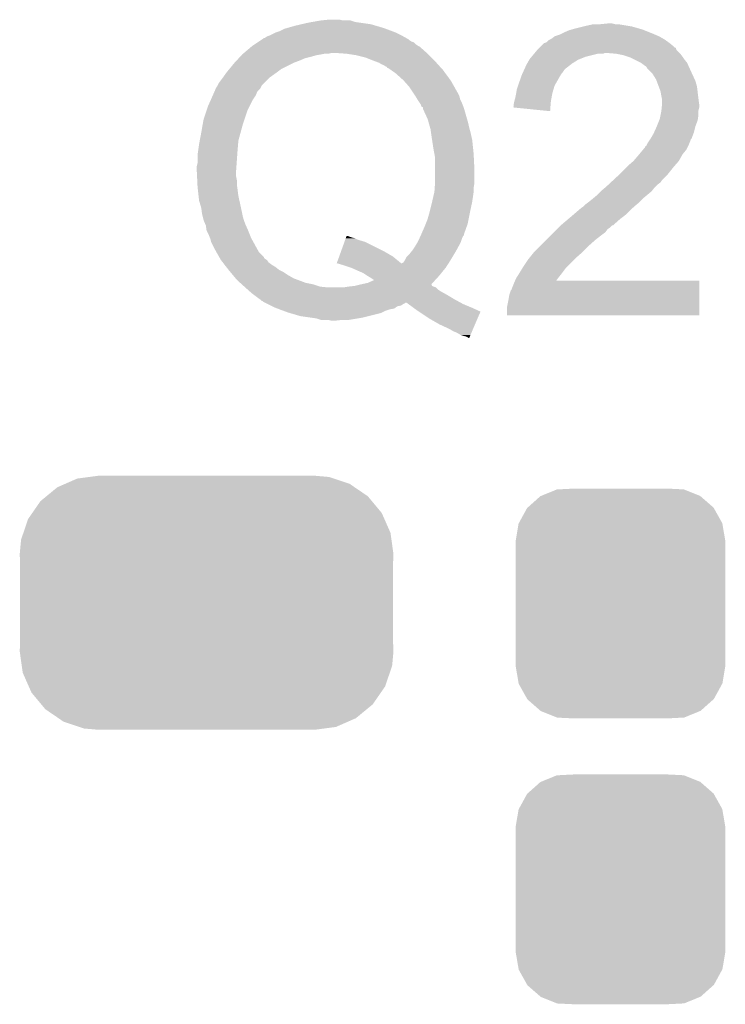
# Model space of a CAD drawing. Extents: x -0.05 to 0.95, y -0.15 to 1.54.
# Tile 20 of 44: x 0.62 to 0.71, y 0.4 to 0.53. Entities that reach past the tile are written whole.
import ezdxf

# ---------------------------------------------------------------- set-up
doc = ezdxf.new("R2010")
doc.units = 0
doc.layers.get('0').update_dxf_attribs({"linetype": 'CONTINUOUS'})
doc.layers.add('HOD_CAP_2_CLICK_V101_GTO', color=14, linetype='CONTINUOUS')
doc.layers.add('HOD_CAP_2_CLICK_V101_GTS', color=12, linetype='CONTINUOUS')

# ---------------------------------------------------------------- blocks, each defined once
blk = doc.blocks.new('CUSTOM_55')
for points in [[(-0.01052, 0.01422), (-0.00841, 0.01508), (0.01054, 0.01422), (0.00839, 0.01508)], [(-0.00841, 0.01508), (-0.00819, 0.01509), (0.00839, 0.01508), (0.00836, 0.01509)], [(-0.00819, 0.01509), (-0.00607, 0.0152), (0.00836, 0.01509), (0.00607, 0.0152)], [(-0.01229, 0.01267), (-0.01059, 0.01419), (0.01231, 0.01267), (0.01057, 0.01419)], [(-0.01059, 0.01419), (-0.01052, 0.01422), (0.01057, 0.01419), (0.01054, 0.01422)], [(-0.01344, 0.01062), (-0.01234, 0.01263), (0.01345, 0.01062), (0.01233, 0.01263)], [(-0.01234, 0.01263), (-0.01229, 0.01267), (0.01233, 0.01263), (0.01231, 0.01267)], [(-0.01385, 0.0083), (-0.01347, 0.01057), (0.01385, 0.0083), (0.01346, 0.01057)], [(-0.01347, 0.01057), (-0.01344, 0.01062), (0.01346, 0.01057), (0.01345, 0.01062)], [(-0.01385, 0.00825), (-0.01385, 0.0083), (0.01385, 0.00825), (0.01385, 0.0083)], [(-0.01385, -0.00825), (-0.01385, 0.00825), (0.01385, -0.00825), (0.01385, 0.00825)], [(-0.01385, -0.0083), (-0.01385, -0.00825), (0.01385, -0.0083), (0.01385, -0.00825)], [(-0.01346, -0.01057), (-0.01385, -0.0083), (0.01347, -0.01057), (0.01385, -0.0083)], [(-0.01345, -0.01062), (-0.01346, -0.01057), (0.01344, -0.01062), (0.01347, -0.01057)], [(-0.01233, -0.01263), (-0.01345, -0.01062), (0.01234, -0.01263), (0.01344, -0.01062)], [(-0.01231, -0.01267), (-0.01233, -0.01263), (0.01229, -0.01267), (0.01234, -0.01263)], [(-0.01057, -0.01419), (-0.01231, -0.01267), (0.01059, -0.01419), (0.01229, -0.01267)], [(-0.01054, -0.01422), (-0.01057, -0.01419), (0.01052, -0.01422), (0.01059, -0.01419)], [(-0.00839, -0.01508), (-0.01054, -0.01422), (0.00841, -0.01508), (0.01052, -0.01422)], [(-0.00836, -0.01509), (-0.00839, -0.01508), (0.00819, -0.01509), (0.00841, -0.01508)], [(-0.00607, -0.0152), (-0.00836, -0.01509), (0.00607, -0.0152), (0.00819, -0.01509)]]:
    blk.add_solid(points)
blk = doc.blocks.new('CUSTOM_56')
for points in [[(-0.01974, 0.01526), (-0.0187, 0.01572), (0.01958, 0.01526), (0.01892, 0.01572)], [(-0.0187, 0.01572), (-0.0171, 0.01642), (0.01892, 0.01572), (0.01682, 0.01642)], [(-0.0171, 0.01642), (-0.01554, 0.01663), (0.01682, 0.01642), (0.01619, 0.01663)], [(-0.01554, 0.01663), (-0.01425, 0.0168), (0.01619, 0.01663), (0.01425, 0.0168)], [(-0.02116, 0.01409), (-0.01974, 0.01526), (0.0213, 0.01409), (0.01958, 0.01526)], [(-0.02303, 0.01188), (-0.02196, 0.01343), (0.02314, 0.01188), (0.02185, 0.01343)], [(-0.02196, 0.01343), (-0.02116, 0.01409), (0.02185, 0.01343), (0.0213, 0.01409)], [(-0.02359, 0.01107), (-0.02303, 0.01188), (0.0235, 0.01107), (0.02314, 0.01188)], [(-0.02421, 0.00925), (-0.02359, 0.01107), (0.0243, 0.00925), (0.0235, 0.01107)], [(-0.02452, 0.00834), (-0.02421, 0.00925), (0.02443, 0.00834), (0.0243, 0.00925)], [(-0.0247, 0.0064), (-0.02452, 0.00834), (0.0247, 0.0064), (0.02443, 0.00834)], [(-0.02465, 0.00538), (-0.0247, 0.0064), (0.02465, 0.00538), (0.0247, 0.0064)], [(-0.02465, -0.00538), (-0.02465, 0.00538), (0.02465, -0.00538), (0.02465, 0.00538)], [(-0.0247, -0.0064), (-0.02465, -0.00538), (0.0247, -0.0064), (0.02465, -0.00538)], [(-0.02443, -0.00834), (-0.0247, -0.0064), (0.02452, -0.00834), (0.0247, -0.0064)], [(-0.0243, -0.00925), (-0.02443, -0.00834), (0.02421, -0.00925), (0.02452, -0.00834)], [(-0.0235, -0.01107), (-0.0243, -0.00925), (0.02359, -0.01107), (0.02421, -0.00925)], [(-0.02314, -0.01188), (-0.0235, -0.01107), (0.02303, -0.01188), (0.02359, -0.01107)], [(-0.02185, -0.01343), (-0.02314, -0.01188), (0.02196, -0.01343), (0.02303, -0.01188)], [(-0.0213, -0.01409), (-0.02185, -0.01343), (0.02116, -0.01409), (0.02196, -0.01343)], [(-0.01958, -0.01526), (-0.0213, -0.01409), (0.01974, -0.01526), (0.02116, -0.01409)], [(-0.01892, -0.01572), (-0.01958, -0.01526), (0.0187, -0.01572), (0.01974, -0.01526)], [(-0.01682, -0.01642), (-0.01892, -0.01572), (0.0171, -0.01642), (0.0187, -0.01572)], [(-0.01619, -0.01663), (-0.01682, -0.01642), (0.01554, -0.01663), (0.0171, -0.01642)], [(-0.01425, -0.0168), (-0.01619, -0.01663), (0.01425, -0.0168), (0.01554, -0.01663)]]:
    blk.add_solid(points)

msp = doc.modelspace()

# ---------------------------------------------------------------- linework, layer by layer
at = {"layer": 'HOD_CAP_2_CLICK_V101_GTO'}
for points in [[(0.65295, 0.526), (0.654, 0.5263), (0.6657, 0.526), (0.66468, 0.5263)], [(0.654, 0.5263), (0.65485, 0.5265), (0.66468, 0.5263), (0.664, 0.5265)], [(0.65485, 0.5265), (0.6557, 0.5267), (0.664, 0.5265), (0.6626, 0.5267)], [(0.6557, 0.5267), (0.65627, 0.5268), (0.6626, 0.5267), (0.6619, 0.5268)], [(0.65627, 0.5268), (0.6574, 0.527), (0.6619, 0.5268), (0.6613, 0.527)], [(0.6574, 0.527), (0.6584, 0.5271), (0.6603, 0.527), (0.6599, 0.5271)], [(0.6574, 0.527), (0.6574, 0.527), (0.6613, 0.527), (0.6603, 0.527)], [(0.6909, 0.5259), (0.6921, 0.5262), (0.69955, 0.5259), (0.6985, 0.5262)], [(0.6921, 0.5262), (0.6925, 0.5263), (0.6985, 0.5262), (0.6979, 0.5263)], [(0.6925, 0.5263), (0.6934, 0.5265), (0.6979, 0.5263), (0.6967, 0.5265)], [(0.6943, 0.5265), (0.6953, 0.5266), (0.6963, 0.5265), (0.6959, 0.5266)], [(0.65, 0.5247), (0.6503, 0.5249), (0.66864, 0.5247), (0.66828, 0.5249)], [(0.6503, 0.5249), (0.6506, 0.525), (0.66828, 0.5249), (0.6681, 0.525)], [(0.6506, 0.525), (0.6514, 0.5254), (0.6681, 0.525), (0.6673, 0.5254)], [(0.6514, 0.5254), (0.652, 0.5256), (0.6673, 0.5254), (0.66677, 0.5256)], [(0.652, 0.5256), (0.6526, 0.5259), (0.66677, 0.5256), (0.66597, 0.5259)], [(0.6526, 0.5259), (0.65295, 0.526), (0.66597, 0.5259), (0.6657, 0.526)], [(0.6879, 0.5246), (0.6883, 0.5249), (0.70263, 0.5246), (0.7021, 0.5249)], [(0.6883, 0.5249), (0.6889, 0.5251), (0.7021, 0.5249), (0.70163, 0.5251)], [(0.6889, 0.5251), (0.6891, 0.5252), (0.70163, 0.5251), (0.7014, 0.5252)], [(0.6891, 0.5252), (0.6895, 0.5254), (0.7014, 0.5252), (0.7009, 0.5254)], [(0.6895, 0.5254), (0.6902, 0.5257), (0.7009, 0.5254), (0.70015, 0.5257)], [(0.6902, 0.5257), (0.69055, 0.5258), (0.70015, 0.5257), (0.6999, 0.5258)], [(0.69055, 0.5258), (0.6909, 0.5259), (0.6999, 0.5258), (0.69955, 0.5259)], [(0.64724, 0.5227), (0.64818, 0.5235), (0.6714, 0.5227), (0.6705, 0.5235)], [(0.64818, 0.5235), (0.6483, 0.5236), (0.6705, 0.5235), (0.67033, 0.5236)], [(0.6483, 0.5236), (0.6486, 0.5238), (0.67033, 0.5236), (0.67, 0.5238)], [(0.6486, 0.5238), (0.64905, 0.5241), (0.67, 0.5238), (0.6697, 0.5241)], [(0.64905, 0.5241), (0.6492, 0.5242), (0.6697, 0.5241), (0.6694, 0.5242)], [(0.6492, 0.5242), (0.6495, 0.5244), (0.6694, 0.5242), (0.6691, 0.5244)], [(0.6495, 0.5244), (0.64965, 0.5245), (0.6691, 0.5244), (0.669, 0.5245)], [(0.64965, 0.5245), (0.6498, 0.5246), (0.669, 0.5245), (0.66882, 0.5246)], [(0.6498, 0.5246), (0.6499, 0.5247), (0.66882, 0.5246), (0.66864, 0.5247)], [(0.6863, 0.5234), (0.6864, 0.5235), (0.7042, 0.5234), (0.7041, 0.5235)], [(0.6864, 0.5235), (0.6869, 0.524), (0.7041, 0.5235), (0.7035, 0.524)], [(0.6869, 0.524), (0.6872, 0.5241), (0.7035, 0.524), (0.70336, 0.5241)], [(0.6872, 0.5241), (0.6875, 0.5244), (0.70336, 0.5241), (0.70294, 0.5244)], [(0.6875, 0.5244), (0.6877, 0.5245), (0.70294, 0.5244), (0.7028, 0.5245)], [(0.6877, 0.5245), (0.6879, 0.5246), (0.7028, 0.5245), (0.70263, 0.5246)], [(0.64654, 0.522), (0.64672, 0.5222), (0.6553, 0.522), (0.6561, 0.5222)], [(0.64672, 0.5222), (0.64691, 0.5224), (0.6561, 0.5222), (0.6568, 0.5224)], [(0.64691, 0.5224), (0.647, 0.5225), (0.6568, 0.5224), (0.6574, 0.5225)], [(0.647, 0.5225), (0.64712, 0.5226), (0.6574, 0.5225), (0.6579, 0.5226)], [(0.64712, 0.5226), (0.64724, 0.5227), (0.6584, 0.5226), (0.6588, 0.5227)], [(0.6608, 0.5226), (0.6594, 0.5227), (0.6715, 0.5226), (0.6714, 0.5227)], [(0.6621, 0.5224), (0.6608, 0.5226), (0.6717, 0.5224), (0.6715, 0.5226)], [(0.6633, 0.5221), (0.6621, 0.5224), (0.672, 0.5221), (0.6717, 0.5224)], [(0.685, 0.5219), (0.68525, 0.5222), (0.69165, 0.5219), (0.6924, 0.5222)], [(0.68525, 0.5222), (0.68558, 0.5226), (0.6924, 0.5222), (0.694, 0.5226)], [(0.68558, 0.5226), (0.68567, 0.5227), (0.6947, 0.5226), (0.6949, 0.5227)], [(0.68567, 0.5227), (0.686, 0.5231), (0.7048, 0.5227), (0.7044, 0.5231)], [(0.68567, 0.5227), (0.68567, 0.5227), (0.6949, 0.5227), (0.6952, 0.5227)], [(0.686, 0.5231), (0.6863, 0.5234), (0.7044, 0.5231), (0.7043, 0.5234)], [(0.6863, 0.5234), (0.6863, 0.5234), (0.7043, 0.5234), (0.7042, 0.5234)], [(0.6964, 0.5226), (0.6952, 0.5227), (0.7049, 0.5226), (0.7048, 0.5227)], [(0.6974, 0.5224), (0.6964, 0.5226), (0.70505, 0.5224), (0.7049, 0.5226)], [(0.698, 0.5222), (0.6974, 0.5224), (0.7052, 0.5222), (0.70505, 0.5224)], [(0.6983, 0.5221), (0.698, 0.5222), (0.70527, 0.5221), (0.7052, 0.5222)], [(0.64533, 0.5206), (0.6459, 0.5213), (0.6522, 0.5206), (0.6536, 0.5213)], [(0.6459, 0.5213), (0.64599, 0.5214), (0.6536, 0.5213), (0.6538, 0.5214)], [(0.64599, 0.5214), (0.64627, 0.5217), (0.6538, 0.5214), (0.6546, 0.5217)], [(0.64627, 0.5217), (0.64654, 0.522), (0.6546, 0.5217), (0.6553, 0.522)], [(0.6643, 0.5217), (0.6633, 0.5221), (0.6724, 0.5217), (0.672, 0.5221)], [(0.6651, 0.5214), (0.6643, 0.5217), (0.67268, 0.5214), (0.6724, 0.5217)], [(0.6654, 0.5212), (0.6651, 0.5214), (0.67286, 0.5212), (0.67268, 0.5214)], [(0.6657, 0.5211), (0.6654, 0.5212), (0.67295, 0.5211), (0.67286, 0.5212)], [(0.666, 0.5209), (0.6657, 0.5211), (0.67313, 0.5209), (0.67295, 0.5211)], [(0.6662, 0.5207), (0.6661, 0.5209), (0.67332, 0.5207), (0.67313, 0.5209)], [(0.68432, 0.5206), (0.6846, 0.5212), (0.6897, 0.5206), (0.69047, 0.5212)], [(0.6846, 0.5212), (0.68466, 0.5213), (0.69047, 0.5212), (0.6906, 0.5213)], [(0.68466, 0.5213), (0.68494, 0.5218), (0.6906, 0.5213), (0.6914, 0.5218)], [(0.68494, 0.5218), (0.685, 0.5219), (0.6914, 0.5218), (0.69165, 0.5219)], [(0.6987, 0.5219), (0.6983, 0.5221), (0.7054, 0.5219), (0.70527, 0.5221)], [(0.6997, 0.5214), (0.6987, 0.5219), (0.7058, 0.5214), (0.7054, 0.5219)], [(0.7001, 0.5211), (0.6997, 0.5214), (0.70594, 0.5211), (0.7058, 0.5214)], [(0.7004, 0.5209), (0.7001, 0.5211), (0.70603, 0.5209), (0.70594, 0.5211)], [(0.7005, 0.5207), (0.7004, 0.5209), (0.70612, 0.5207), (0.70603, 0.5209)], [(0.6442, 0.5191), (0.64449, 0.5195), (0.6503, 0.5191), (0.6507, 0.5195)], [(0.64449, 0.5195), (0.64485, 0.52), (0.6507, 0.5195), (0.6514, 0.52)], [(0.64485, 0.52), (0.645, 0.5202), (0.6514, 0.52), (0.65167, 0.5202)], [(0.645, 0.5202), (0.64533, 0.5206), (0.65167, 0.5202), (0.6522, 0.5206)], [(0.66659, 0.5205), (0.6663, 0.5207), (0.6735, 0.5205), (0.67332, 0.5207)], [(0.6673, 0.52), (0.66659, 0.5205), (0.67387, 0.52), (0.6735, 0.5205)], [(0.6683, 0.5191), (0.6673, 0.52), (0.67453, 0.5191), (0.67387, 0.52)], [(0.6835, 0.5185), (0.68396, 0.5198), (0.68836, 0.5185), (0.6891, 0.5198)], [(0.68396, 0.5198), (0.684, 0.5199), (0.6891, 0.5198), (0.68917, 0.5199)], [(0.684, 0.5199), (0.68414, 0.5202), (0.68917, 0.5199), (0.6894, 0.5202)], [(0.68414, 0.5202), (0.68428, 0.5205), (0.6894, 0.5202), (0.6896, 0.5205)], [(0.68428, 0.5205), (0.68432, 0.5206), (0.6896, 0.5205), (0.6897, 0.5206)], [(0.7009, 0.5203), (0.7005, 0.5207), (0.7063, 0.5203), (0.70612, 0.5207)], [(0.7012, 0.52), (0.7009, 0.5203), (0.70644, 0.52), (0.7063, 0.5203)], [(0.7017, 0.5192), (0.7012, 0.52), (0.70681, 0.5192), (0.70644, 0.52)], [(0.6435, 0.518), (0.6437, 0.5183), (0.6494, 0.518), (0.64955, 0.5183)], [(0.6437, 0.5183), (0.64375, 0.5184), (0.64955, 0.5183), (0.6496, 0.5184)], [(0.64375, 0.5184), (0.6439, 0.5187), (0.6496, 0.5184), (0.6499, 0.5187)], [(0.6439, 0.5187), (0.6442, 0.5191), (0.6499, 0.5187), (0.6503, 0.5191)], [(0.66839, 0.519), (0.6683, 0.5191), (0.6746, 0.519), (0.67453, 0.5191)], [(0.6691, 0.5182), (0.66839, 0.519), (0.67505, 0.5182), (0.6746, 0.519)], [(0.66963, 0.5174), (0.6691, 0.5182), (0.6755, 0.5174), (0.67505, 0.5182)], [(0.6833, 0.5179), (0.68347, 0.5184), (0.68815, 0.5179), (0.6883, 0.5184)], [(0.68347, 0.5184), (0.6835, 0.5185), (0.6883, 0.5184), (0.68836, 0.5185)], [(0.70178, 0.519), (0.7017, 0.5192), (0.7069, 0.519), (0.70681, 0.5192)], [(0.70204, 0.5183), (0.70178, 0.519), (0.7071, 0.5183), (0.7069, 0.519)], [(0.7023, 0.5176), (0.70204, 0.5183), (0.70719, 0.5176), (0.7071, 0.5183)], [(0.64286, 0.5165), (0.64312, 0.5171), (0.6484, 0.5165), (0.6488, 0.5171)], [(0.64312, 0.5171), (0.6433, 0.5175), (0.6488, 0.5171), (0.64896, 0.5175)], [(0.6433, 0.5176), (0.6434, 0.5177), (0.649, 0.5176), (0.6491, 0.5177)], [(0.6433, 0.5175), (0.6433, 0.5176), (0.64896, 0.5175), (0.649, 0.5176)], [(0.6434, 0.5177), (0.6435, 0.518), (0.6491, 0.5177), (0.6494, 0.518)], [(0.6697, 0.5173), (0.66963, 0.5174), (0.67555, 0.5173), (0.6755, 0.5174)], [(0.66989, 0.517), (0.6697, 0.5173), (0.6757, 0.517), (0.67555, 0.5173)], [(0.67014, 0.5166), (0.66989, 0.517), (0.6758, 0.5166), (0.6757, 0.517)], [(0.6831, 0.5168), (0.6832, 0.5173), (0.68789, 0.5168), (0.68798, 0.5173)], [(0.6832, 0.5173), (0.68322, 0.5174), (0.68798, 0.5173), (0.688, 0.5174)], [(0.68322, 0.5174), (0.6833, 0.5179), (0.688, 0.5174), (0.68815, 0.5179)], [(0.7024, 0.517), (0.7023, 0.5176), (0.70726, 0.517), (0.70719, 0.5176)], [(0.7025, 0.5165), (0.7024, 0.517), (0.70732, 0.5165), (0.70726, 0.517)], [(0.6423, 0.5151), (0.6425, 0.5157), (0.6477, 0.5151), (0.648, 0.5157)], [(0.6425, 0.5157), (0.64286, 0.5165), (0.648, 0.5157), (0.6484, 0.5165)], [(0.6702, 0.5165), (0.67014, 0.5166), (0.67585, 0.5165), (0.6758, 0.5166)], [(0.6704, 0.5162), (0.6702, 0.5165), (0.676, 0.5162), (0.67585, 0.5165)], [(0.6706, 0.5159), (0.6704, 0.5162), (0.67612, 0.5159), (0.676, 0.5162)], [(0.67067, 0.5157), (0.6706, 0.5159), (0.6762, 0.5157), (0.67612, 0.5159)], [(0.6707, 0.5156), (0.67067, 0.5157), (0.67623, 0.5156), (0.6762, 0.5157)], [(0.6709, 0.5155), (0.6707, 0.5156), (0.67627, 0.5155), (0.67623, 0.5156)], [(0.6828, 0.5155), (0.6829, 0.5157), (0.68774, 0.5155), (0.68775, 0.5157)], [(0.6829, 0.516), (0.68297, 0.5163), (0.68778, 0.516), (0.6878, 0.5163)], [(0.6829, 0.5157), (0.6829, 0.516), (0.68775, 0.5157), (0.68778, 0.516)], [(0.68297, 0.5163), (0.6831, 0.5168), (0.6878, 0.5163), (0.68789, 0.5168)], [(0.70245, 0.5155), (0.70249, 0.5159), (0.7074, 0.5155), (0.7074, 0.5159)], [(0.70249, 0.5159), (0.7025, 0.516), (0.7074, 0.5159), (0.70739, 0.516)], [(0.7025, 0.516), (0.7025, 0.5165), (0.70739, 0.516), (0.70732, 0.5165)], [(0.6419, 0.5139), (0.6423, 0.5151), (0.6473, 0.5139), (0.6477, 0.5151)], [(0.6709, 0.5153), (0.6709, 0.5155), (0.67633, 0.5153), (0.67627, 0.5155)], [(0.67099, 0.5151), (0.6709, 0.5153), (0.6764, 0.5151), (0.67633, 0.5153)], [(0.6715, 0.514), (0.67099, 0.5151), (0.67671, 0.514), (0.6764, 0.5151)], [(0.6877, 0.515), (0.6828, 0.5155), (0.6877, 0.515), (0.68774, 0.5155)], [(0.7022, 0.514), (0.7023, 0.5145), (0.70723, 0.514), (0.7073, 0.5145)], [(0.7023, 0.5145), (0.7024, 0.515), (0.7073, 0.5145), (0.7073, 0.515)], [(0.7024, 0.515), (0.70241, 0.5151), (0.7073, 0.515), (0.7073, 0.5151)], [(0.70241, 0.5151), (0.70245, 0.5155), (0.7073, 0.5151), (0.7074, 0.5155)], [(0.6416, 0.5122), (0.64179, 0.5133), (0.6468, 0.5122), (0.6471, 0.5133)], [(0.64179, 0.5133), (0.6419, 0.5139), (0.6471, 0.5133), (0.6473, 0.5139)], [(0.67159, 0.5137), (0.6715, 0.514), (0.6768, 0.5137), (0.67671, 0.514)], [(0.6719, 0.5126), (0.67159, 0.5137), (0.67707, 0.5126), (0.6768, 0.5137)], [(0.70144, 0.5122), (0.7018, 0.513), (0.7067, 0.5122), (0.7069, 0.513)], [(0.7018, 0.513), (0.70212, 0.5138), (0.7069, 0.513), (0.7072, 0.5138)], [(0.70212, 0.5138), (0.7022, 0.514), (0.7072, 0.5138), (0.70723, 0.514)], [(0.64139, 0.5111), (0.6416, 0.5122), (0.6465, 0.5111), (0.6468, 0.5122)], [(0.67197, 0.5121), (0.6719, 0.5126), (0.6772, 0.5121), (0.67707, 0.5126)], [(0.6721, 0.5112), (0.67197, 0.5121), (0.6774, 0.5112), (0.6772, 0.5121)], [(0.701, 0.5114), (0.7014, 0.5121), (0.7064, 0.5114), (0.70666, 0.5121)], [(0.7014, 0.5121), (0.70144, 0.5122), (0.70666, 0.5121), (0.7067, 0.5122)], [(0.6412, 0.5099), (0.6413, 0.5106), (0.6464, 0.5099), (0.64646, 0.5106)], [(0.6413, 0.5106), (0.64139, 0.5111), (0.64646, 0.5106), (0.6465, 0.5111)], [(0.6723, 0.5099), (0.6721, 0.5112), (0.67754, 0.5099), (0.6774, 0.5112)], [(0.7003, 0.5103), (0.7003, 0.5104), (0.7059, 0.5103), (0.70595, 0.5104)], [(0.7004, 0.5104), (0.70045, 0.5105), (0.70595, 0.5104), (0.706, 0.5105)], [(0.70045, 0.5105), (0.7006, 0.5108), (0.706, 0.5105), (0.70612, 0.5108)], [(0.7006, 0.5108), (0.70073, 0.511), (0.70612, 0.5108), (0.7062, 0.511)], [(0.70073, 0.511), (0.70093, 0.5113), (0.7062, 0.511), (0.7063, 0.5113)], [(0.70093, 0.5113), (0.701, 0.5114), (0.7063, 0.5113), (0.7064, 0.5114)], [(0.6411, 0.5092), (0.6412, 0.5099), (0.64635, 0.5092), (0.6464, 0.5099)], [(0.6411, 0.5081), (0.6411, 0.5092), (0.64627, 0.5081), (0.64635, 0.5092)], [(0.6724, 0.5094), (0.6723, 0.5099), (0.67759, 0.5094), (0.67754, 0.5099)], [(0.67242, 0.5093), (0.6724, 0.5094), (0.6776, 0.5093), (0.67759, 0.5094)], [(0.6725, 0.5088), (0.67242, 0.5093), (0.67762, 0.5088), (0.6776, 0.5093)], [(0.6987, 0.5084), (0.6993, 0.5091), (0.7047, 0.5084), (0.70509, 0.5091)], [(0.6993, 0.5091), (0.69947, 0.5093), (0.70509, 0.5091), (0.7052, 0.5093)], [(0.69947, 0.5093), (0.69997, 0.5099), (0.7052, 0.5093), (0.7057, 0.5099)], [(0.69997, 0.5099), (0.7003, 0.5103), (0.7057, 0.5099), (0.7059, 0.5103)], [(0.641, 0.5077), (0.6411, 0.5081), (0.64624, 0.5077), (0.64627, 0.5081)], [(0.6725, 0.5072), (0.6725, 0.5088), (0.6777, 0.5072), (0.67762, 0.5088)], [(0.6978, 0.5076), (0.698, 0.5078), (0.704, 0.5076), (0.70417, 0.5078)], [(0.698, 0.5078), (0.6987, 0.5084), (0.70417, 0.5078), (0.7047, 0.5084)], [(0.641, 0.5071), (0.641, 0.5077), (0.6462, 0.5071), (0.64624, 0.5077)], [(0.64104, 0.5064), (0.641, 0.5071), (0.6462, 0.5064), (0.6462, 0.5071)], [(0.6725, 0.5056), (0.6725, 0.5072), (0.6777, 0.5056), (0.6777, 0.5072)], [(0.6966, 0.5064), (0.6968, 0.5066), (0.703, 0.5064), (0.7032, 0.5066)], [(0.6968, 0.5066), (0.6978, 0.5076), (0.7032, 0.5066), (0.704, 0.5076)], [(0.64106, 0.5059), (0.64104, 0.5064), (0.6463, 0.5059), (0.6462, 0.5064)], [(0.64109, 0.5053), (0.64106, 0.5059), (0.6463, 0.5053), (0.6463, 0.5059)], [(0.6411, 0.5051), (0.64109, 0.5053), (0.64633, 0.5051), (0.6463, 0.5053)], [(0.67245, 0.5049), (0.67249, 0.5055), (0.6776, 0.5049), (0.6777, 0.5055)], [(0.67249, 0.5055), (0.6725, 0.5056), (0.6777, 0.5055), (0.6777, 0.5056)], [(0.6952, 0.5051), (0.69542, 0.5053), (0.7017, 0.5051), (0.7019, 0.5053)], [(0.69542, 0.5053), (0.69574, 0.5056), (0.7019, 0.5053), (0.7023, 0.5056)], [(0.69574, 0.5056), (0.69606, 0.5059), (0.7023, 0.5056), (0.7025, 0.5059)], [(0.69606, 0.5059), (0.6966, 0.5064), (0.7025, 0.5059), (0.703, 0.5064)], [(0.64115, 0.5046), (0.6411, 0.5051), (0.6464, 0.5046), (0.64633, 0.5051)], [(0.64124, 0.5038), (0.64115, 0.5046), (0.6465, 0.5038), (0.6464, 0.5046)], [(0.6721, 0.503), (0.6724, 0.5043), (0.6774, 0.503), (0.67759, 0.5043)], [(0.6724, 0.5043), (0.67241, 0.5044), (0.67759, 0.5043), (0.6776, 0.5044)], [(0.67241, 0.5044), (0.67245, 0.5049), (0.6776, 0.5044), (0.6776, 0.5049)], [(0.6933, 0.5034), (0.6939, 0.5039), (0.6999, 0.5034), (0.7005, 0.5039)], [(0.6939, 0.5039), (0.6944, 0.5044), (0.7005, 0.5039), (0.7011, 0.5044)], [(0.6944, 0.5044), (0.6945, 0.5045), (0.7011, 0.5044), (0.70118, 0.5045)], [(0.6945, 0.5045), (0.69497, 0.5049), (0.70118, 0.5045), (0.7015, 0.5049)], [(0.69497, 0.5049), (0.6952, 0.5051), (0.7015, 0.5049), (0.7017, 0.5051)], [(0.6413, 0.5032), (0.64124, 0.5038), (0.64663, 0.5032), (0.6465, 0.5038)], [(0.64139, 0.5029), (0.6413, 0.5032), (0.6467, 0.5029), (0.64663, 0.5032)], [(0.6416, 0.5022), (0.64139, 0.5029), (0.64685, 0.5022), (0.6467, 0.5029)], [(0.6718, 0.5018), (0.6721, 0.503), (0.67714, 0.5018), (0.6774, 0.503)], [(0.6921, 0.5024), (0.6924, 0.5027), (0.69883, 0.5024), (0.69918, 0.5027)], [(0.6924, 0.5027), (0.69253, 0.5028), (0.69918, 0.5027), (0.6993, 0.5028)], [(0.69253, 0.5028), (0.6928, 0.503), (0.6993, 0.5028), (0.6995, 0.503)], [(0.6928, 0.503), (0.6933, 0.5034), (0.6995, 0.503), (0.6999, 0.5034)], [(0.6417, 0.5014), (0.6416, 0.5022), (0.64702, 0.5014), (0.64685, 0.5022)], [(0.6418, 0.501), (0.6417, 0.5014), (0.6471, 0.501), (0.64702, 0.5014)], [(0.6715, 0.5007), (0.67175, 0.5016), (0.67692, 0.5007), (0.6771, 0.5016)], [(0.67175, 0.5016), (0.6718, 0.5018), (0.6771, 0.5016), (0.67714, 0.5018)], [(0.6904, 0.501), (0.69087, 0.5014), (0.69729, 0.501), (0.6978, 0.5014)], [(0.69087, 0.5014), (0.6918, 0.5022), (0.6978, 0.5014), (0.6986, 0.5022)], [(0.6918, 0.5022), (0.6921, 0.5024), (0.6986, 0.5022), (0.69883, 0.5024)], [(0.6419, 0.5006), (0.6418, 0.501), (0.64723, 0.5006), (0.6471, 0.501)], [(0.64211, 0.5001), (0.6419, 0.5006), (0.6474, 0.5001), (0.64723, 0.5006)], [(0.6422, 0.4999), (0.64211, 0.5001), (0.64749, 0.4999), (0.6474, 0.5001)], [(0.6711, 0.4997), (0.67126, 0.5001), (0.67666, 0.4997), (0.6768, 0.5001)], [(0.67126, 0.5001), (0.6715, 0.5007), (0.6768, 0.5001), (0.67692, 0.5007)], [(0.6891, 0.4999), (0.69005, 0.5007), (0.696, 0.4999), (0.6969, 0.5007)], [(0.69005, 0.5007), (0.6904, 0.501), (0.6969, 0.5007), (0.69729, 0.501)], [(0.6423, 0.4992), (0.6422, 0.4999), (0.6478, 0.4992), (0.64749, 0.4999)], [(0.6426, 0.4986), (0.6423, 0.4992), (0.64804, 0.4986), (0.6478, 0.4992)], [(0.67061, 0.4986), (0.67066, 0.4987), (0.6763, 0.4986), (0.6763, 0.4987)], [(0.67066, 0.4987), (0.6711, 0.4997), (0.6763, 0.4987), (0.67666, 0.4997)], [(0.6872, 0.498), (0.6879, 0.4987), (0.6937, 0.498), (0.6946, 0.4987)], [(0.6879, 0.4987), (0.6882, 0.499), (0.6946, 0.4987), (0.695, 0.499)], [(0.6882, 0.499), (0.6886, 0.4994), (0.695, 0.499), (0.6953, 0.4994)], [(0.6886, 0.4994), (0.6888, 0.4996), (0.6953, 0.4994), (0.6956, 0.4996)], [(0.6888, 0.4996), (0.6891, 0.4999), (0.6956, 0.4996), (0.6959, 0.4999)], [(0.6891, 0.4999), (0.6891, 0.4999), (0.6959, 0.4999), (0.696, 0.4999)], [(0.64276, 0.4982), (0.6426, 0.4986), (0.6482, 0.4982), (0.64804, 0.4986)], [(0.6428, 0.4981), (0.64276, 0.4982), (0.64826, 0.4981), (0.6482, 0.4982)], [(0.6429, 0.4977), (0.6428, 0.4981), (0.64848, 0.4977), (0.64826, 0.4981)], [(0.6433, 0.4969), (0.6429, 0.4977), (0.64892, 0.4969), (0.64848, 0.4977)], [(0.66008, 0.4965), (0.66051, 0.4977), (0.6657, 0.4965), (0.6633, 0.4977)], [(0.66051, 0.4977), (0.66062, 0.498), (0.6633, 0.4977), (0.6623, 0.498)], [(0.66062, 0.498), (0.66069, 0.4982), (0.6623, 0.498), (0.6619, 0.4982)], [(0.66069, 0.4982), (0.66073, 0.4983), (0.6619, 0.4982), (0.6615, 0.4983)], [(0.66073, 0.4983), (0.66076, 0.4984), (0.6615, 0.4983), (0.6612, 0.4984)], [(0.66076, 0.4984), (0.6608, 0.4985), (0.6612, 0.4984), (0.661, 0.4985)], [(0.66996, 0.4973), (0.67019, 0.4977), (0.6757, 0.4973), (0.6759, 0.4977)], [(0.67019, 0.4977), (0.6703, 0.4979), (0.6759, 0.4977), (0.67597, 0.4979)], [(0.6703, 0.4979), (0.67048, 0.4983), (0.67597, 0.4979), (0.6761, 0.4983)], [(0.67048, 0.4983), (0.67057, 0.4985), (0.6761, 0.4983), (0.6762, 0.4985)], [(0.67057, 0.4985), (0.67061, 0.4986), (0.6762, 0.4985), (0.6763, 0.4986)], [(0.6864, 0.4972), (0.6872, 0.498), (0.6928, 0.4972), (0.6937, 0.498)], [(0.64358, 0.4964), (0.6433, 0.4969), (0.6492, 0.4964), (0.64892, 0.4969)], [(0.64397, 0.4957), (0.64358, 0.4964), (0.6499, 0.4957), (0.6492, 0.4964)], [(0.65983, 0.4958), (0.66008, 0.4965), (0.6669, 0.4958), (0.6657, 0.4965)], [(0.6687, 0.4957), (0.6691, 0.4961), (0.67478, 0.4957), (0.67502, 0.4961)], [(0.6691, 0.4961), (0.66934, 0.4964), (0.67502, 0.4961), (0.6752, 0.4964)], [(0.66934, 0.4964), (0.6695, 0.4966), (0.6752, 0.4964), (0.67531, 0.4966)], [(0.6695, 0.4966), (0.6699, 0.4972), (0.67531, 0.4966), (0.67564, 0.4972)], [(0.6699, 0.4972), (0.66996, 0.4973), (0.67564, 0.4972), (0.6757, 0.4973)], [(0.68496, 0.4956), (0.68552, 0.4963), (0.6911, 0.4956), (0.6919, 0.4963)], [(0.68552, 0.4963), (0.6856, 0.4964), (0.6919, 0.4963), (0.692, 0.4964)], [(0.6856, 0.4964), (0.6864, 0.4972), (0.692, 0.4964), (0.6928, 0.4972)], [(0.64403, 0.4956), (0.64397, 0.4957), (0.6499, 0.4956), (0.6499, 0.4957)], [(0.64409, 0.4955), (0.64403, 0.4956), (0.65, 0.4955), (0.6499, 0.4956)], [(0.6442, 0.4953), (0.64409, 0.4955), (0.6503, 0.4953), (0.65, 0.4955)], [(0.64444, 0.495), (0.6442, 0.4953), (0.6505, 0.495), (0.6503, 0.4953)], [(0.64467, 0.4947), (0.64444, 0.495), (0.6509, 0.4947), (0.6505, 0.495)], [(0.6595, 0.4949), (0.65983, 0.4958), (0.668, 0.4949), (0.6669, 0.4958)], [(0.6605, 0.4946), (0.6595, 0.4949), (0.67409, 0.4946), (0.67428, 0.4949)], [(0.6595, 0.4949), (0.6595, 0.4949), (0.6681, 0.4949), (0.668, 0.4949)], [(0.6681, 0.4949), (0.6683, 0.495), (0.67428, 0.4949), (0.67435, 0.495)], [(0.6683, 0.495), (0.6685, 0.4953), (0.67435, 0.495), (0.67454, 0.4953)], [(0.6685, 0.4953), (0.66855, 0.4954), (0.67454, 0.4953), (0.6746, 0.4954)], [(0.66855, 0.4954), (0.6687, 0.4957), (0.6746, 0.4954), (0.67478, 0.4957)], [(0.6842, 0.4945), (0.6848, 0.4954), (0.69, 0.4945), (0.6909, 0.4954)], [(0.6848, 0.4954), (0.68496, 0.4956), (0.6909, 0.4954), (0.6911, 0.4956)], [(0.64491, 0.4944), (0.64467, 0.4947), (0.6514, 0.4944), (0.6509, 0.4947)], [(0.64522, 0.494), (0.64491, 0.4944), (0.6519, 0.494), (0.6514, 0.4944)], [(0.6453, 0.4939), (0.64522, 0.494), (0.6521, 0.4939), (0.6519, 0.494)], [(0.64547, 0.4937), (0.6453, 0.4939), (0.6525, 0.4937), (0.6521, 0.4939)], [(0.6458, 0.4933), (0.64547, 0.4937), (0.6531, 0.4933), (0.6525, 0.4937)], [(0.6614, 0.4943), (0.6605, 0.4946), (0.6739, 0.4943), (0.67409, 0.4946)], [(0.6623, 0.4939), (0.6614, 0.4943), (0.67357, 0.4939), (0.6739, 0.4943)], [(0.663, 0.4936), (0.6623, 0.4939), (0.67333, 0.4936), (0.67357, 0.4939)], [(0.6636, 0.4932), (0.663, 0.4936), (0.673, 0.4932), (0.67333, 0.4936)], [(0.6832, 0.4929), (0.68358, 0.4935), (0.68873, 0.4929), (0.6892, 0.4935)], [(0.68358, 0.4935), (0.68407, 0.4943), (0.6892, 0.4935), (0.6898, 0.4943)], [(0.68407, 0.4943), (0.6842, 0.4945), (0.6898, 0.4943), (0.69, 0.4945)], [(0.64613, 0.4929), (0.6458, 0.4933), (0.6538, 0.4929), (0.6531, 0.4933)], [(0.6463, 0.4927), (0.64613, 0.4929), (0.65433, 0.4927), (0.6538, 0.4929)], [(0.64674, 0.4923), (0.6463, 0.4927), (0.6554, 0.4923), (0.65433, 0.4927)], [(0.64696, 0.4921), (0.64674, 0.4923), (0.6564, 0.4921), (0.6554, 0.4923)], [(0.6627, 0.4921), (0.6636, 0.4923), (0.672, 0.4921), (0.67218, 0.4923)], [(0.6641, 0.4929), (0.6636, 0.4932), (0.67273, 0.4929), (0.673, 0.4932)], [(0.6636, 0.4923), (0.6645, 0.4927), (0.67218, 0.4923), (0.67254, 0.4927)], [(0.6644, 0.4927), (0.6641, 0.4929), (0.67255, 0.4927), (0.67273, 0.4929)], [(0.6645, 0.4927), (0.6644, 0.4927), (0.67254, 0.4927), (0.67255, 0.4927)], [(0.6827, 0.4917), (0.6829, 0.4922), (0.7074, 0.4917), (0.7074, 0.4922)], [(0.6829, 0.4922), (0.68307, 0.4926), (0.7074, 0.4922), (0.7074, 0.4926)], [(0.68307, 0.4926), (0.6832, 0.4929), (0.6885, 0.4926), (0.68873, 0.4929)], [(0.68307, 0.4926), (0.68307, 0.4926), (0.7074, 0.4926), (0.6885, 0.4926)], [(0.64729, 0.4918), (0.64696, 0.4921), (0.6573, 0.4918), (0.6564, 0.4921)], [(0.6474, 0.4917), (0.64729, 0.4918), (0.6583, 0.4917), (0.6573, 0.4918)], [(0.64774, 0.4914), (0.6474, 0.4917), (0.6729, 0.4914), (0.6726, 0.4917)], [(0.64796, 0.4912), (0.64774, 0.4914), (0.6732, 0.4912), (0.6729, 0.4914)], [(0.6483, 0.4909), (0.64796, 0.4912), (0.67374, 0.4909), (0.6732, 0.4912)], [(0.64857, 0.4907), (0.6483, 0.4909), (0.6741, 0.4907), (0.67374, 0.4909)], [(0.6604, 0.4917), (0.661, 0.4918), (0.6726, 0.4917), (0.6723, 0.4918)], [(0.661, 0.4918), (0.6619, 0.4919), (0.6723, 0.4918), (0.6721, 0.4919)], [(0.6619, 0.4919), (0.6627, 0.4921), (0.6721, 0.4919), (0.672, 0.4921)], [(0.6823, 0.4907), (0.6825, 0.4913), (0.7074, 0.4907), (0.7074, 0.4913)], [(0.6825, 0.4913), (0.6826, 0.4914), (0.7074, 0.4913), (0.7074, 0.4914)], [(0.6826, 0.4914), (0.6827, 0.4917), (0.7074, 0.4914), (0.7074, 0.4917)], [(0.6491, 0.4903), (0.64857, 0.4907), (0.67477, 0.4903), (0.6741, 0.4907)], [(0.6494, 0.4901), (0.6491, 0.4903), (0.6751, 0.4901), (0.67477, 0.4903)], [(0.6496, 0.4899), (0.6494, 0.4901), (0.67547, 0.4899), (0.6751, 0.4901)], [(0.6498, 0.4898), (0.6497, 0.4899), (0.67565, 0.4898), (0.67547, 0.4899)], [(0.65, 0.4897), (0.6498, 0.4898), (0.67583, 0.4897), (0.67565, 0.4898)], [(0.6502, 0.4896), (0.65, 0.4897), (0.6685, 0.4896), (0.6686, 0.4897)], [(0.65, 0.4897), (0.65, 0.4897), (0.6686, 0.4897), (0.6687, 0.4897)], [(0.6504, 0.4895), (0.6502, 0.4896), (0.6683, 0.4895), (0.6685, 0.4896)], [(0.66897, 0.4895), (0.6687, 0.4897), (0.6762, 0.4895), (0.67583, 0.4897)], [(0.682, 0.4891), (0.6822, 0.4901), (0.7074, 0.4891), (0.7074, 0.4901)], [(0.6822, 0.4901), (0.6823, 0.4907), (0.7074, 0.4901), (0.7074, 0.4907)], [(0.6508, 0.4893), (0.6504, 0.4895), (0.668, 0.4893), (0.6683, 0.4895)], [(0.651, 0.4892), (0.6508, 0.4893), (0.6675, 0.4892), (0.668, 0.4893)], [(0.6514, 0.489), (0.651, 0.4892), (0.66723, 0.489), (0.6675, 0.4892)], [(0.65167, 0.4889), (0.6514, 0.489), (0.6671, 0.4889), (0.66723, 0.489)], [(0.65193, 0.4888), (0.65167, 0.4889), (0.6665, 0.4888), (0.6671, 0.4889)], [(0.65247, 0.4886), (0.65193, 0.4888), (0.6659, 0.4886), (0.6665, 0.4888)], [(0.653, 0.4884), (0.65247, 0.4886), (0.6655, 0.4884), (0.6659, 0.4886)], [(0.65334, 0.4883), (0.653, 0.4884), (0.6653, 0.4883), (0.6655, 0.4884)], [(0.6547, 0.4879), (0.65334, 0.4883), (0.6637, 0.4879), (0.6653, 0.4883)], [(0.66965, 0.489), (0.66897, 0.4895), (0.6774, 0.489), (0.6762, 0.4895)], [(0.6702, 0.4886), (0.66965, 0.489), (0.67828, 0.4886), (0.6774, 0.489)], [(0.67035, 0.4885), (0.6702, 0.4886), (0.6785, 0.4885), (0.67828, 0.4886)], [(0.6717, 0.4876), (0.67035, 0.4885), (0.67811, 0.4876), (0.6785, 0.4885)], [(0.682, 0.488), (0.682, 0.4891), (0.7074, 0.488), (0.7074, 0.4891)], [(0.6561, 0.4877), (0.6547, 0.4879), (0.6629, 0.4877), (0.6637, 0.4879)], [(0.6568, 0.4876), (0.6561, 0.4877), (0.6623, 0.4876), (0.6629, 0.4877)], [(0.6574, 0.4874), (0.6568, 0.4876), (0.6611, 0.4874), (0.6623, 0.4876)], [(0.6588, 0.4873), (0.6584, 0.4874), (0.6593, 0.4873), (0.6602, 0.4874)], [(0.6731, 0.4868), (0.6717, 0.4876), (0.67777, 0.4868), (0.67811, 0.4876)], [(0.6744, 0.4862), (0.6731, 0.4868), (0.67751, 0.4862), (0.67777, 0.4868)], [(0.6749, 0.4859), (0.6744, 0.4862), (0.67739, 0.4859), (0.67751, 0.4862)], [(0.6754, 0.4857), (0.6749, 0.4859), (0.6773, 0.4857), (0.67739, 0.4859)], [(0.6759, 0.4854), (0.6754, 0.4857), (0.67717, 0.4854), (0.6773, 0.4857)], [(0.6762, 0.4853), (0.6759, 0.4854), (0.67713, 0.4853), (0.67717, 0.4854)], [(0.6766, 0.4852), (0.6762, 0.4853), (0.67709, 0.4852), (0.67713, 0.4853)], [(0.6768, 0.4851), (0.6766, 0.4852), (0.67704, 0.4851), (0.67709, 0.4852)], [(0.6769, 0.485), (0.6768, 0.4851), (0.677, 0.485), (0.67704, 0.4851)]]:
    msp.add_solid(points, dxfattribs=at)

# ---------------------------------------------------------------- block references
at = {"layer": 'HOD_CAP_2_CLICK_V101_GTS'}
for name, p in [('CUSTOM_56', (0.6423, 0.45)), ('CUSTOM_55', (0.697, 0.4499)), ('CUSTOM_55', (0.697, 0.4121))]:
    msp.add_blockref(name, p, dxfattribs=at)

doc.saveas('drawing.dxf')
